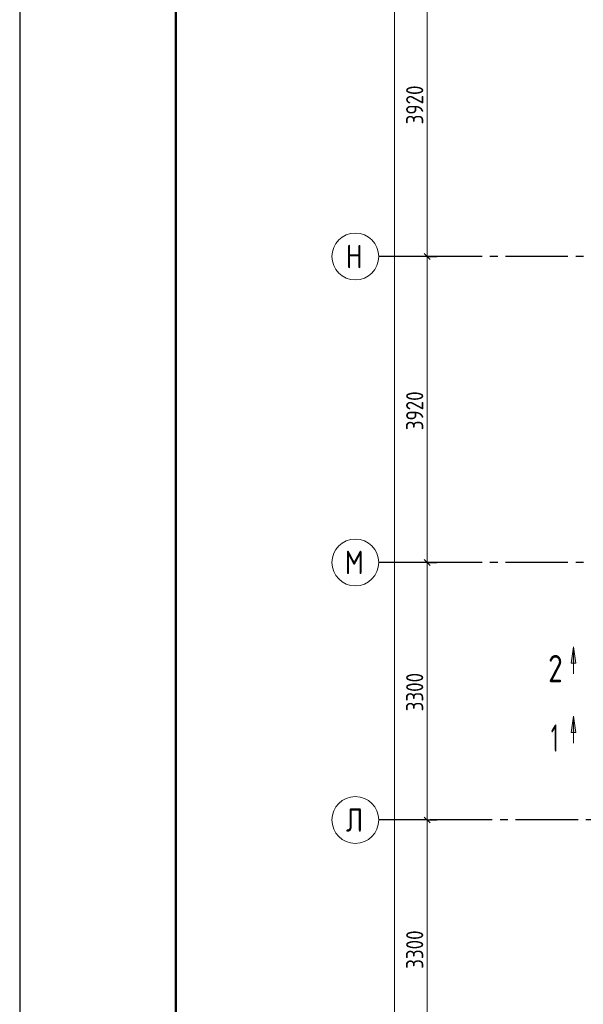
# Model space of a CAD drawing. Header units: millimetres. Extents: x 0 to 43617, y 0 to 59400.
# Tile 22 of 30: x 0 to 7221, y 36668 to 49285. Entities that reach past the tile are written whole.
import ezdxf

# ---------------------------------------------------------------- set-up
doc = ezdxf.new("R2010")
doc.units = ezdxf.units.MM
doc.linetypes.add('______5', pattern=[1100, 800, -100, 100, -100])
for name, color, linetype, lineweight in [('Standard', 7, 'Continuous', 25), ('Оси', 40, '______5', 18), ('Сечения символ', 7, 'Continuous', 25)]:
    doc.layers.add(name, color=color, linetype=linetype, lineweight=lineweight)
doc.styles.add('GOST 2.304-81', font='txt')
doc.styles.add('ISOCPEUR', font='txt')

msp = doc.modelspace()

# ---------------------------------------------------------------- hatches: boundary and pattern name
at = {"layer": 'Сечения символ', "linetype": 'Continuous', "lineweight": 13, "transparency": 33554687}
for points in [[(7064.16015625, 41039.34326171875), (7094.1650390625, 41249.3408203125), (7124.169921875, 41039.34326171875)], [(7064.16015625, 40149.3408203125), (7094.1650390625, 40359.34448242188), (7124.169921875, 40149.3408203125)]]:
    msp.add_hatch(color=7, dxfattribs=at).paths.add_polyline_path(points, flags=16)

# ---------------------------------------------------------------- linework, layer by layer
at = {"layer": 'Standard', "color": 7, "linetype": 'Continuous', "lineweight": 13, "transparency": 33554687}
for p, q in [((5220.5322265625, 46250.01831054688), (5220.5322265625, 50170.01953125)), ((5220.5322265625, 42330.02319335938), (5220.5322265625, 46250.01831054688)), ((5220.5322265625, 39030.02319335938), (5220.5322265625, 42330.02319335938)), ((5220.5322265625, 35730.02319335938), (5220.5322265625, 39030.02319335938))]:
    msp.add_line(p, q, dxfattribs=at)
at = {"layer": 'Standard', "color": 251, "linetype": 'Continuous', "lineweight": -3, "true_color": 0x656565, "transparency": 33554687}
for p, q in [((5220.5322265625, 46250.01831054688), (5095.5322265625, 46250.01831054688)), ((5220.5322265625, 46250.01831054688), (5345.526123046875, 46250.01831054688)), ((5220.5322265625, 42330.02319335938), (5095.5322265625, 42330.02319335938)), ((5220.5322265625, 42330.02319335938), (5345.526123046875, 42330.02319335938)), ((5220.5322265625, 39030.02319335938), (5095.5322265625, 39030.02319335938)), ((5220.5322265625, 39030.02319335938), (5345.526123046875, 39030.02319335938))]:
    msp.add_line(p, q, dxfattribs=at)
at = {"layer": 'Standard', "color": 7, "linetype": 'Continuous', "lineweight": 25, "transparency": 33554687}
for p, q in [((5258.0322265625, 46212.51831054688), (5183.038330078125, 46287.51831054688)), ((5258.0322265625, 42292.51708984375), (5183.038330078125, 42367.52319335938)), ((5258.0322265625, 38992.51708984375), (5183.038330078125, 39067.52319335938))]:
    msp.add_line(p, q, dxfattribs=at)
at = {"layer": 'Standard', "color": 7, "linetype": 'Continuous', "lineweight": 13, "transparency": 33554687}
for points in [[(42000.00610351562, 59400.0244140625), (0, 59400.0244140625), (0, 0.018310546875), (42000.00610351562, 0.018310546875), (42000.00610351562, 59400.0244140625)], [(42000.00610351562, 59400.0244140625), (0, 59400.0244140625), (0, 0.018310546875), (42000.00610351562, 0.018310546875), (42000.00610351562, 59400.0244140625)], [(4801.52587890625, 10630.02319335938), (4801.52587890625, 33448.21371963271), (4801.52587890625, 33448.21371963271), (4801.52587890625, 57120.01342773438)]]:
    msp.add_lwpolyline(points, dxfattribs=at)
at = {"layer": 'Standard', "color": 7, "linetype": 'Continuous', "lineweight": 25, "transparency": 33554687}
msp.add_lwpolyline([(42000.00610351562, 59400.0244140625), (0, 59400.0244140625), (0, 0.018310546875), (42000.00610351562, 0.018310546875), (42000.00610351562, 59400.0244140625)], dxfattribs=at)
at = {"layer": 'Standard', "color": 7, "linetype": 'Continuous', "lineweight": 13, "transparency": 33554687}
msp.add_lwpolyline([(0, 0), (42000, 0), (42000, 59400), (0, 59400), (0, 0)], close=True, dxfattribs=at)
at = {"layer": 'Standard', "color": 7, "linetype": 'Continuous', "lineweight": 50, "transparency": 33554687}
msp.add_lwpolyline([(2000, 58900), (41500, 58900), (41500, 500), (2000, 499.9999999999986), (2000, 58900)], close=True, dxfattribs=at)
at = {"layer": 'Standard', "color": 251, "linetype": 'Continuous', "lineweight": -3, "true_color": 0x656565, "transparency": 33554687}
for points in [[(5220.5322265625, 46250.01831054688), (5203.533935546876, 46250.01831054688), (5203.533935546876, 46250.01831054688), (5203.533935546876, 46250.01831054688), (5203.533935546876, 46250.01831054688), (5203.533935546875, 46250.01831054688), (5203.533935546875, 46250.01831054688), (4700, 46250.01831054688)], [(5220.5322265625, 42330.02319335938), (5203.533935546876, 42330.02319335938), (5203.533935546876, 42330.02319335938), (5203.533935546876, 42330.02319335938), (5203.533935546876, 42330.02319335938), (5203.533935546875, 42330.02319335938), (5203.533935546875, 42330.02319335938), (5203.533935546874, 42330.02319335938), (5203.533935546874, 42330.02319335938), (4700, 42330.02319335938)], [(5220.5322265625, 39030.02319335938), (5203.533935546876, 39030.02319335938), (5203.533935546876, 39030.02319335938), (5203.533935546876, 39030.02319335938), (5203.533935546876, 39030.02319335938), (5203.533935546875, 39030.02319335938), (5203.533935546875, 39030.02319335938), (5203.533935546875, 39030.02319335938), (5203.533935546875, 39030.02319335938), (5203.533935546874, 39030.02319335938), (5203.533935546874, 39030.02319335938), (4700, 39030.02319335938)]]:
    msp.add_lwpolyline(points, dxfattribs=at)
at = {"layer": 'Оси', "color": 8, "linetype": '______5', "lineweight": -3, "transparency": 33554687}
for p, q in [((26823.9990234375, 46250.01831054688), (4600, 46250.01831054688)), ((26823.9990234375, 42330.02319335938), (4600, 42330.02319335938)), ((22553.99169921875, 39030.02319335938), (4600, 39030.02319335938))]:
    msp.add_line(p, q, dxfattribs=at)
at = {"layer": 'Оси', "color": 7, "linetype": 'Continuous', "lineweight": 13, "transparency": 33554687}
for centre in [(4300, 46250.01831054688), (4300, 42330.02319335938), (4300, 39030.02319335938)]:
    msp.add_circle(centre, 299.9999932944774, dxfattribs=at)
at = {"layer": 'Сечения символ', "color": 7, "linetype": 'Continuous', "lineweight": 13, "transparency": 33554687}
for p, q in [((7064.16015625, 41039.34326171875), (7094.1650390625, 41249.3408203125)), ((7094.1650390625, 41249.3408203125), (7094.1650390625, 40901.82495117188)), ((7094.1650390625, 41249.3408203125), (7094.1650390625, 41249.3408203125)), ((7094.1650390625, 41249.3408203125), (7094.1650390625, 41249.3408203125)), ((7094.1650390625, 41249.3408203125), (7094.1650390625, 41249.3408203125)), ((7094.1650390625, 41249.3408203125), (7124.169921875, 41039.34326171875)), ((7124.169921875, 41039.34326171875), (7064.16015625, 41039.34326171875)), ((7094.1650390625, 41039.34326171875), (7094.1650390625, 41024.34692382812)), ((7064.16015625, 40149.3408203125), (7094.1650390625, 40359.34448242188)), ((7094.1650390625, 40359.34448242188), (7094.1650390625, 40011.82250976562)), ((7094.1650390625, 40359.34448242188), (7094.1650390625, 40359.34448242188)), ((7094.1650390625, 40359.34448242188), (7094.1650390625, 40359.34448242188)), ((7094.1650390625, 40359.34448242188), (7094.1650390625, 40359.34448242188)), ((7094.1650390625, 40359.34448242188), (7124.169921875, 40149.3408203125)), ((7124.169921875, 40149.3408203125), (7064.16015625, 40149.3408203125)), ((7094.1650390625, 40149.3408203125), (7094.1650390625, 40134.33837890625))]:
    msp.add_line(p, q, dxfattribs=at)

# ---------------------------------------------------------------- texts
at = {"layer": 'Standard', "color": 7, "linetype": 'Continuous', "lineweight": 25, "transparency": 33554687, "char_height": 220.0000047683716, "attachment_point": 7, "rotation": 90.00000250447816, "style": 'GOST 2.304-81'}
for s, insert, width in [('3920', (5170.5322265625, 47944.17114257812), 657.0459008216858), ('3920', (5170.5322265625, 44024.169921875), 657.0581078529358), ('3300', (5170.5322265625, 40421.9970703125), 641.4636254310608), ('3300', (5170.5322265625, 37121.9970703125), 641.4758324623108)]:
    msp.add_mtext(s, dxfattribs=dict(at, insert=insert, width=width))
at = {"layer": 'Оси', "color": 7, "linetype": 'Continuous', "lineweight": 25, "transparency": 33554687, "char_height": 300, "attachment_point": 7, "style": 'ISOCPEUR'}
for s, insert, width in [('\\W0.80;Н', (4179.998779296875, 46100.0244140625), 359.8297119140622), ('\\W0.82;М', (4164.996337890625, 42180.01708984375), 392.6491477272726), ('\\W0.80;Л', (4179.998779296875, 38880.01708984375), 359.8297119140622)]:
    msp.add_mtext(s, dxfattribs=dict(at, insert=insert, width=width))
at = {"layer": 'Сечения символ', "color": 7, "linetype": 'Continuous', "lineweight": 35, "transparency": 33554687, "char_height": 350, "attachment_point": 7, "style": 'ISOCPEUR'}
for s, insert, width in [('\\W0.78;2', (6770.52001953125, 40794.34814453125), 380.8186848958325), ('\\W0.56;1', (6805.523681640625, 39904.345703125), 272.2222222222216)]:
    msp.add_mtext(s, dxfattribs=dict(at, insert=insert, width=width))

doc.saveas('drawing.dxf')
